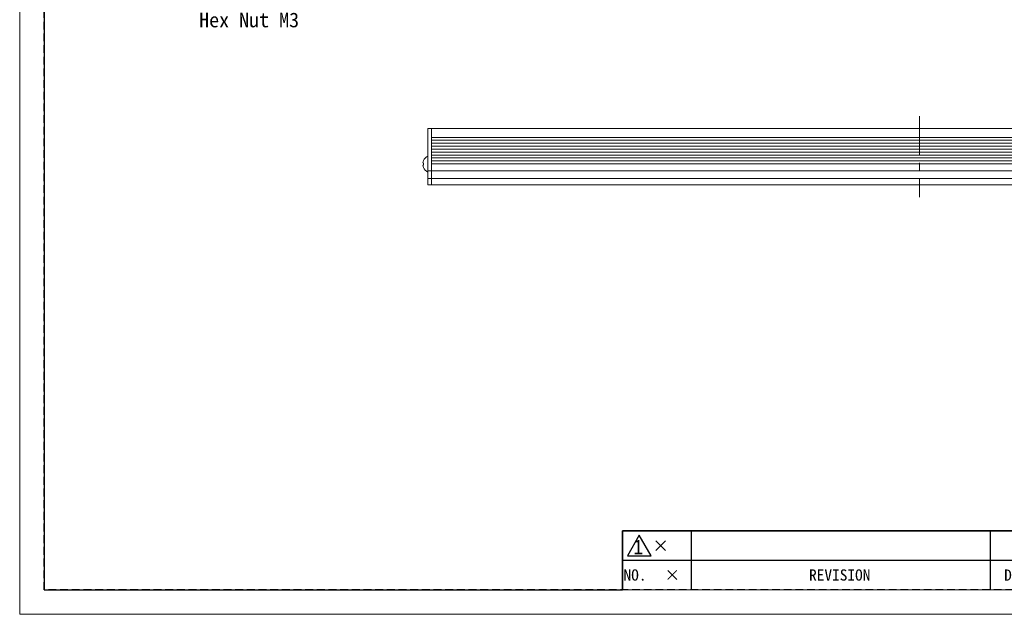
# Model space of a CAD drawing. Header units: millimetres. Extents: x -201 to 202, y 143 to 428.
# Tile 1 of 28: x -201 to -1, y 143 to 264. Entities that reach past the tile are written whole.
import ezdxf
from ezdxf import colors
from ezdxf.entities.mleader import LeaderData, LeaderLine
from ezdxf.enums import TextEntityAlignment as Align
from ezdxf.math import Vec2, Vec3

# ---------------------------------------------------------------- set-up
doc = ezdxf.new("R2010")
doc.units = ezdxf.units.MM
doc.header["$LTSCALE"] = 0.25
doc.linetypes.add('CENTER', pattern=[50.8, 31.75, -6.35, 6.35, -6.35])
doc.linetypes.add('HIDDEN', pattern=[9.525, 6.35, -3.175])
for name, color, linetype, lineweight in [('BASE', 7, 'Continuous', 20), ('CENTER', 1, 'CENTER', 9), ('DIMENSION', 6, 'Continuous', 9), ('MXB8146', 7, 'Continuous', 20), ('SIDE PLATE', 7, 'Continuous', 20)]:
    doc.layers.add(name, color=color, linetype=linetype, lineweight=lineweight)
doc.layers.add('EMPTY LINE', color=252, linetype='Continuous', lineweight=0, plot=False)
doc.layers.add('FORM', color=7, linetype='Continuous')
doc.styles.add('VS Standard', font='msgothic.ttc', dxfattribs={"height": 3})
doc.styles.add('VS Standard(小)', font='txt', dxfattribs={"height": 2.4})

# ---------------------------------------------------------------- blocks, each defined once
blk = doc.blocks.new('表題欄金物用_ver2.0.0')
at = {"layer": 'FORM', "color": 0}
for p, q in [((-272, 23), (-286, 23)), ((-286, 23), (-286, 17)), ((-211, 23), (-272, 23)), ((-272, 23), (-272, 17)), ((-211, 23), (-211, 17)), ((-199, 23), (-211, 23)), ((-279.19, 21), (-277.19, 19)), ((-279.19, 19), (-277.19, 21)), ((-286, 17), (-286, 11)), ((-272, 17), (-286, 17)), ((-272, 17), (-272, 11)), ((-211, 17), (-272, 17)), ((-211, 17), (-211, 11)), ((-199, 17), (-211, 17))]:
    blk.add_line(p, q, dxfattribs=at)
at = {"layer": 'FORM', "color": 0, "lineweight": 15}
blk.add_line((-191, 11), (-286, 11), dxfattribs=at)
at = {"layer": 'FORM', "color": 0}
blk.add_lwpolyline([(-282.58, 22.13), (-285.01, 17.93), (-280.16, 17.93)], close=True, dxfattribs=at)
at = {"layer": 'FORM', "color": 0, "insert": (-282.79, 19.73), "char_height": 3, "attachment_point": 5, "style": 'VS Standard'}
blk.add_mtext('1', dxfattribs=at)
at = {"layer": 'FORM', "color": 0, "char_height": 2.3, "attachment_point": 5, "style": 'VS Standard'}
for s, insert, width in [('NO.', (-283.44, 14), 14), ('\\pxi-3,l4,t4;×^I', (-276.99, 14), 14), ('REVISION', (-241.67, 14), 46), ('{\\fMS Gothic|b0|i0|c128|p49;DATE}', (-204.99, 14), 12)]:
    blk.add_mtext(s, dxfattribs=dict(at, insert=insert, width=width))
at = {"layer": 'FORM', "color": 0}
for tag, height, style, p in [('材料', 2.8, 'VS Standard', (-133, 38.5)), ('一般面取', 2.8, 'VS Standard', (-57, 38.5)), ('処理', 2.8, 'VS Standard', (-133, 34.5)), ('仕上', 2.8, 'VS Standard', (-57, 34.5)), ('処理接点', 2.8, 'VS Standard', (-133, 30.5)), ('偏芯', 2.8, 'VS Standard', (-57, 30.5)), ('一般公差', 2.4, 'VS Standard(小)', (-106, 26.31)), ('適用（機種名）', 3.6, 'VS Standard', (-44.75, 24.75)), ('角度', 2.4, 'VS Standard(小)', (-106, 21.94)), ('NAME', 3.5, 'VS Standard', (-44.75, 18.5)), ('SCALE', 2.4, 'VS Standard(小)', (-106, 17.56)), ('DATE', 2.4, 'VS Standard(小)', (-106, 13.19)), ('DRAW_NO.', 3.5, 'VS Standard', (-44.75, 13.5))]:
    blk.add_attdef(tag, text='', height=height, dxfattribs=dict(at, style=style)).set_placement(p, align=Align.MIDDLE_CENTER)
at = {"layer": 'FORM', "color": 0, "style": 'VS Standard'}
for tag, p in [('APPROVED', (-182.5, 15.06)), ('CHECKED', (-167.5, 15.18)), ('DESIGNED', (-152.5, 15.09)), ('DRAWN', (-137.5, 15.23))]:
    blk.add_attdef(tag, text='', height=4.5, dxfattribs=at).set_placement(p, align=Align.BOTTOM_CENTER)

msp = doc.modelspace()

# ---------------------------------------------------------------- linework, layer by layer
at = {"layer": 'BASE'}
for p, q in [((-118.2507, 241.8403), (82.4993, 241.8403)), ((-117.5007, 241.8403), (-117.5007, 230.3403)), ((82.4993, 240.0403), (-117.5007, 240.0403)), ((-117.5007, 239.4403), (82.4993, 239.4403)), ((82.4993, 238.8403), (-117.5007, 238.8403)), ((-117.5007, 238.2403), (82.4993, 238.2403)), ((82.4993, 237.6403), (-117.5007, 237.6403)), ((-117.5007, 237.0403), (82.4993, 237.0403)), ((82.4993, 236.4403), (-117.5007, 236.4403)), ((-117.5007, 235.8403), (82.4993, 235.8403)), ((82.4993, 235.2403), (-117.5007, 235.2403)), ((82.4993, 233.2403), (-118.2507, 233.2403)), ((-117.5007, 234.6403), (82.4993, 234.6403)), ((-118.2507, 231.6403), (82.4993, 231.6403)), ((82.4993, 230.3403), (-118.2507, 230.3403))]:
    msp.add_line(p, q, dxfattribs=at)
at = {"layer": 'CENTER'}
msp.add_line((-17.8757, 244.3403), (-17.8757, 227.8403), dxfattribs=at)
at = {"layer": 'EMPTY LINE'}
for p, q in [((-201.5, 427.75), (-201.5, 142.75)), ((-201.5, 142.75), (201.5, 142.75))]:
    msp.add_line(p, q, dxfattribs=at)
at = {"layer": 'FORM', "linetype": 'HIDDEN'}
msp.add_lwpolyline([(-196.5, 422.75), (196.5, 422.75), (196.5, 147.75), (-196.5, 147.75)], close=True, dxfattribs=at)
at = {"layer": 'FORM'}
msp.add_lwpolyline([(-196.5, 422.75), (-196.5, 147.75), (-78.5, 147.75), (-78.5, 159.75), (16.5, 159.75), (16.5, 177.25), (196.5, 177.25), (196.5, 422.75), (-196.5, 422.75)], close=True, dxfattribs=at)
at = {"layer": 'MXB8146'}
for p, q in [((-119.0943, 235.2984), (-119.106, 235.3015)), ((-118.2507, 236.2153), (-118.2507, 232.9653)), ((-119.0943, 234.7984), (-119.2184, 234.8316)), ((-119.2184, 234.3489), (-119.0943, 234.3822)), ((-119.106, 233.879), (-119.0943, 233.8822))]:
    msp.add_line(p, q, dxfattribs=at)
for centre, radius, start, end in [((-117.3782, 234.5924), 1.8557, 157.639247, 172.593484), ((-117.4304, 234.5903), 1.8203, 116.784996, 157.000817), ((-117.3782, 234.5881), 1.8557, 187.406516, 202.360753), ((-117.2403, 234.5903), 1.8657, 173.595632, 186.404368), ((-117.4304, 234.5903), 1.8203, 202.999183, 243.215004)]:
    msp.add_arc(centre, radius, start, end, dxfattribs=at)
at = {"layer": 'SIDE PLATE'}
for p, q in [((-118.2507, 241.8403), (-117.5007, 241.8403)), ((-118.2507, 230.3403), (-118.2507, 241.8403)), ((-117.5007, 233.2403), (-118.2507, 233.2403)), ((-118.2507, 231.6403), (-117.5007, 231.6403))]:
    msp.add_line(p, q, dxfattribs=at)

# ---------------------------------------------------------------- block references
at = {"layer": 'FORM'}
msp.add_blockref('表題欄金物用_ver2.0.0', (207.5, 136.75), dxfattribs=at)

# ---------------------------------------------------------------- leaders
at = {"layer": 'DIMENSION'}
ml = msp.add_multileader_mtext('Standard', dxfattribs=at)
ml.set_content('For fixing please insert\\PHex Nut M3', style='VS Standard')
ml.set_leader_properties()
ml.build(insert=Vec2(0, 0))
ml.multileader.update_dxf_attribs({"text_left_attachment_type": 6, "text_right_attachment_type": 6, "dogleg_length": 1, "arrow_head_size": 2})
ctx = ml.context
ctx.base_point, ctx.char_height, ctx.arrow_head_size, ctx.landing_gap_size, ctx.plane_origin = Vec3(-165.8863, 266.8977), 3, 2, 1, Vec3(-219.3244, 118.5787)
ctx.left_attachment, ctx.right_attachment = 6, 6
notes = []
notes.append((ctx, [(0, (1, 1, 0), (-173.8863, 266.8977), (1, 0), 8, [(0, [(-183.6199, 284.3432)], 0, [])])]))
ctx.mtext.insert = Vec3(-164.8863, 270.4977)
for ctx, leaders in notes:
    for number, flags, end, landing, length, lines in leaders:
        leader = LeaderData()
        leader.index, (leader.has_last_leader_line, leader.has_dogleg_vector, leader.attachment_direction) = number, flags
        leader.last_leader_point, leader.dogleg_vector, leader.dogleg_length = Vec3(end), Vec3(landing), length
        for number, points, colour, breaks in lines:
            line = LeaderLine()
            line.index, line.vertices, line.color, line.breaks = number, Vec3.list(points), colors.encode_raw_color(colour), breaks
            leader.lines.append(line)
        ctx.leaders.append(leader)

doc.saveas('drawing.dxf')
